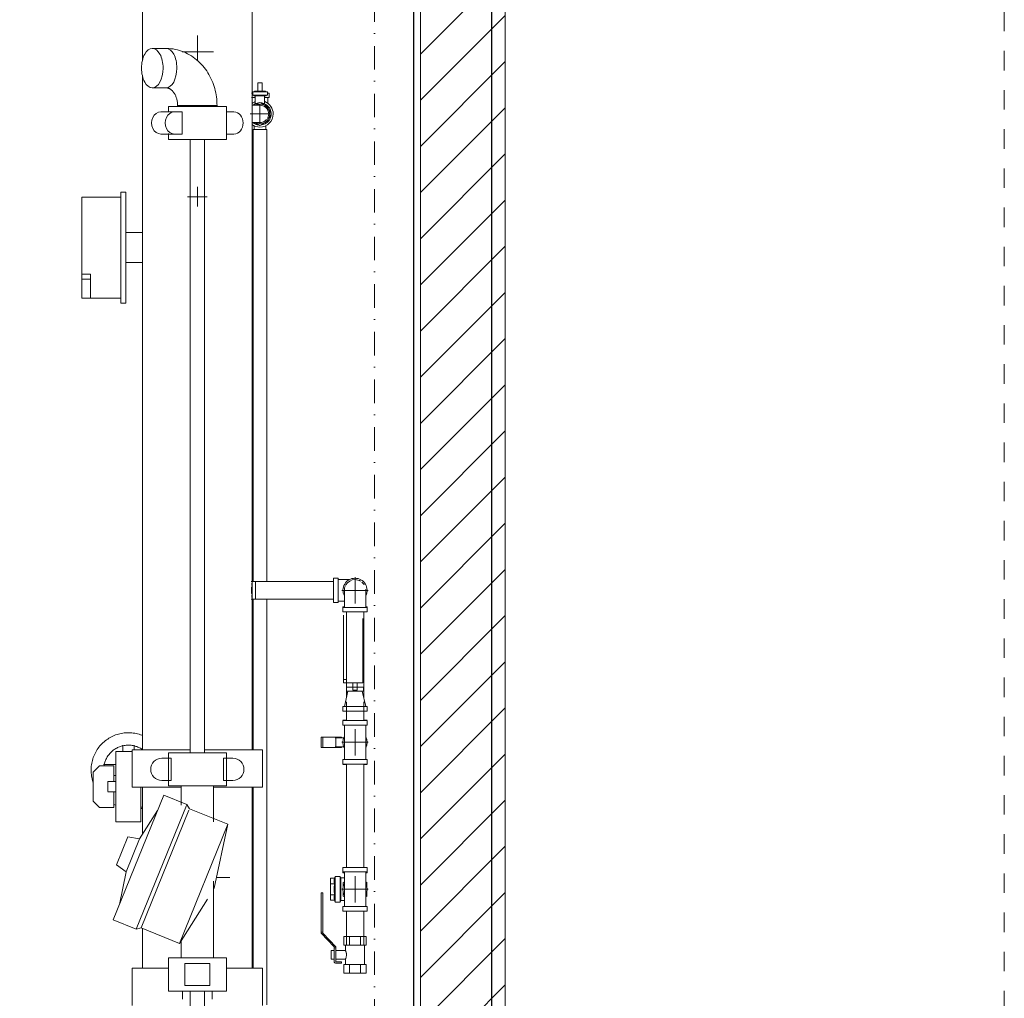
# Model space of a CAD drawing. Header units: centimetres. Extents: x -1589 to 108054, y -205274 to 31709.
# Tile 216 of 256: x 22564 to 22715, y 27469 to 27619. Entities that reach past the tile are written whole.
import ezdxf

# ---------------------------------------------------------------- set-up
doc = ezdxf.new("R2010")
doc.units = ezdxf.units.CM
doc.header["$LTSCALE"] = 0.01
doc.header["$MEASUREMENT"] = 0
doc.linetypes.add('Kropki i Kreski', pattern=[72, 36, -18, 0, -18])
doc.linetypes.add('Przerywana', pattern=[12, 6, -6])
doc.layers.add('2_ściany wewnętrzne.ISTN', color=7, linetype='Continuous')
doc.layers.add('4_osie.ISTN', color=7, linetype='Continuous')
for name, color, linetype, lineweight in [('A-WALL', 7, 'Continuous', 25), ('P-PIPE', 7, 'Continuous', 9), ('P-PIPE-CNTR', 7, 'Continuous', 18)]:
    doc.layers.add(name, color=color, linetype=linetype, lineweight=lineweight)

msp = doc.modelspace()

# ---------------------------------------------------------------- hatches: boundary and pattern name
at = {"layer": '2_ściany wewnętrzne.ISTN', "linetype": 'Continuous', "lineweight": 5}
h = msp.add_hatch(dxfattribs=at)
h.set_pattern_fill('Bloczki_ceramiczne', color=8, style=0, pattern_type=2)
h.set_pattern_definition([(45, (22847.5475, 27736.8346), (-3.535534, 3.535534), [])])
h.paths.add_polyline_path([(22625.68933, 27701.83463), (22625.68933, 27381.83463), (22638.68933, 27381.83463), (22638.68933, 27701.83463)])

# ---------------------------------------------------------------- linework, layer by layer
at = {"linetype": 'Przerywana', "lineweight": 5, "ltscale": 50}
msp.add_lwpolyline([(21974.03533, 27794.47283), (22715.16588, 27794.47283), (22715.16588, 27256.83463)], dxfattribs=at)
at = {"layer": '2_ściany wewnętrzne.ISTN', "color": 8, "linetype": 'Continuous', "lineweight": 5}
for p, q in [((22625.68933, 27701.83463), (22625.68933, 27381.83463)), ((22638.68933, 27701.83463), (22638.68933, 27381.83463))]:
    msp.add_line(p, q, dxfattribs=at)
at = {"layer": '4_osie.ISTN', "color": 7, "linetype": 'Kropki i Kreski', "lineweight": 5, "ltscale": 10}
msp.add_line((22618.63552, 27936.41131), (22618.63552, 27436.83463), dxfattribs=at)
at = {"layer": 'A-WALL'}
for p, q in [((22624.63552, 27701.83463), (22624.63552, 27381.83463)), ((22636.63552, 27381.83463), (22636.63552, 27701.83463))]:
    msp.add_line(p, q, dxfattribs=at)
at = {"layer": 'P-PIPE', "color": 5, "true_color": 0x0000ff}
for p, q in [((22583.08349, 27632.25123), (22583.08349, 27612.9868)), ((22599.91349, 27507.40673), (22599.91349, 27632.25123)), ((22583.08349, 27610.68247), (22583.08349, 27507.40673)), ((22613.05543, 27533.68463), (22612.36543, 27533.68463)), ((22612.36543, 27533.68463), (22612.36543, 27531.83463)), ((22613.05543, 27531.83463), (22613.05543, 27533.68463)), ((22599.91349, 27533.16963), (22599.73773, 27533.16963)), ((22599.91349, 27533.16963), (22599.73773, 27533.16963)), ((22600.41349, 27533.16963), (22599.91349, 27533.16963)), ((22612.36543, 27533.18403), (22600.41349, 27533.18403)), ((22600.41349, 27533.18403), (22600.41349, 27530.48523)), ((22612.36543, 27531.83463), (22612.36543, 27529.98463)), ((22613.05543, 27529.98463), (22613.05543, 27531.83463)), ((22599.73773, 27530.49963), (22599.91349, 27530.49963)), ((22599.73773, 27530.49963), (22599.91349, 27530.49963)), ((22599.91349, 27530.49963), (22600.41349, 27530.49963)), ((22600.41349, 27530.48523), (22612.36543, 27530.48523)), ((22614.02543, 27531.00102), (22614.02543, 27529.32463)), ((22617.30543, 27529.32463), (22617.30543, 27531.00102)), ((22612.36543, 27529.98463), (22613.05543, 27529.98463)), ((22613.81543, 27529.32463), (22613.81543, 27529.22463)), ((22614.0452, 27529.32463), (22613.81543, 27529.32463)), ((22613.81543, 27529.22463), (22613.81543, 27528.53463)), ((22615.66543, 27529.22463), (22613.81543, 27529.22463)), ((22617.51543, 27529.22463), (22615.66543, 27529.22463)), ((22617.51543, 27529.32463), (22617.28565, 27529.32463)), ((22617.51543, 27529.22463), (22617.51543, 27529.32463)), ((22617.51543, 27528.53463), (22617.51543, 27529.22463)), ((22613.81543, 27528.53463), (22615.66543, 27528.53463)), ((22614.33193, 27528.53463), (22614.33193, 27515.39605)), ((22615.66543, 27528.53463), (22617.51543, 27528.53463)), ((22616.99893, 27515.39605), (22616.99893, 27528.53463)), ((22614.37543, 27516.98651), (22614.37543, 27516.40651)), ((22615.66543, 27516.98651), (22614.37543, 27516.98651)), ((22616.95543, 27516.98651), (22615.66543, 27516.98651)), ((22616.95543, 27516.40651), (22616.95543, 27516.98651)), ((22614.55643, 27516.40651), (22614.02543, 27514.01651)), ((22614.37543, 27516.40651), (22615.66543, 27516.40651)), ((22615.66543, 27516.40651), (22616.95543, 27516.40651)), ((22617.30543, 27514.01651), (22616.77443, 27516.40651)), ((22613.81543, 27514.01651), (22613.81543, 27513.32651)), ((22615.66543, 27514.01651), (22613.81543, 27514.01651)), ((22614.33193, 27514.75526), (22614.33193, 27511.89089)), ((22617.51543, 27514.01651), (22615.66543, 27514.01651)), ((22616.99893, 27511.89089), (22616.99893, 27514.75526)), ((22617.51543, 27513.32651), (22617.51543, 27514.01651)), ((22613.81543, 27513.32651), (22615.66543, 27513.32651)), ((22615.66543, 27513.32651), (22617.51543, 27513.32651)), ((22614.32826, 27511.94659), (22613.81543, 27511.94659)), ((22613.81543, 27511.89089), (22613.81543, 27511.20089)), ((22615.66543, 27511.89089), (22613.81543, 27511.89089)), ((22613.81543, 27511.20089), (22615.66543, 27511.20089)), ((22614.02543, 27511.20089), (22614.02543, 27508.55089)), ((22617.51543, 27511.89089), (22615.66543, 27511.89089)), ((22615.66543, 27511.20089), (22617.51543, 27511.20089)), ((22617.51543, 27511.94659), (22617.00277, 27511.94659)), ((22617.30543, 27508.55089), (22617.30543, 27511.20089)), ((22617.51543, 27511.20089), (22617.51543, 27511.89089)), ((22610.46543, 27509.35089), (22610.71543, 27509.35089)), ((22610.46543, 27509.35089), (22610.46543, 27507.75089)), ((22610.71543, 27509.35089), (22612.71543, 27509.35089)), ((22610.71543, 27509.35089), (22610.71543, 27507.75089)), ((22613.95973, 27509.22589), (22612.61159, 27509.22589)), ((22612.71543, 27507.75089), (22612.71543, 27509.35089)), ((22612.71713, 27509.35089), (22612.76543, 27509.35089)), ((22612.71713, 27509.35089), (22612.73007, 27509.35089)), ((22612.71713, 27509.35089), (22612.73007, 27509.35089)), ((22612.76543, 27509.35089), (22613.60843, 27509.35089)), ((22613.60843, 27509.21142), (22613.60843, 27509.35089)), ((22613.95973, 27509.22589), (22613.60843, 27509.22589)), ((22613.95973, 27509.22589), (22613.60843, 27509.22589)), ((22610.71543, 27507.75089), (22610.46543, 27507.75089)), ((22612.71543, 27507.75089), (22610.71543, 27507.75089)), ((22612.61159, 27507.87589), (22613.95973, 27507.87589)), ((22612.76543, 27507.75089), (22612.71713, 27507.75089)), ((22612.73007, 27507.75089), (22612.71713, 27507.75089)), ((22612.73007, 27507.75089), (22612.71713, 27507.75089)), ((22613.60843, 27507.75089), (22612.76543, 27507.75089)), ((22613.60843, 27507.75089), (22613.60843, 27507.89035)), ((22613.60843, 27507.87589), (22613.95973, 27507.87589)), ((22613.60843, 27507.87589), (22613.95973, 27507.87589)), ((22614.02543, 27508.55089), (22614.02543, 27505.90089)), ((22617.30543, 27505.90089), (22617.30543, 27508.55089)), ((22581.49089, 27507.40673), (22581.49089, 27501.69173)), ((22590.39922, 27507.40673), (22581.49089, 27507.40673)), ((22601.50609, 27507.40673), (22592.59776, 27507.40673)), ((22601.50609, 27501.69173), (22601.50609, 27507.40673)), ((22613.81543, 27505.90089), (22613.81543, 27505.21089)), ((22615.66543, 27505.90089), (22613.81543, 27505.90089)), ((22613.81543, 27505.21089), (22615.66543, 27505.21089)), ((22613.81543, 27505.15518), (22614.32808, 27505.15518)), ((22614.33193, 27505.21089), (22614.33193, 27489.37773)), ((22617.51543, 27505.90089), (22615.66543, 27505.90089)), ((22615.66543, 27505.21089), (22617.51543, 27505.21089)), ((22616.99893, 27489.37773), (22616.99893, 27505.21089)), ((22617.00259, 27505.15518), (22617.51543, 27505.15518)), ((22617.51543, 27505.21089), (22617.51543, 27505.90089)), ((22581.49089, 27501.69173), (22589.00342, 27501.69173)), ((22583.08474, 27501.69173), (22583.08474, 27494.52691)), ((22594.00045, 27501.69173), (22601.50609, 27501.69173)), ((22599.91224, 27473.95493), (22599.91224, 27501.69173)), ((22613.81543, 27489.37773), (22613.81543, 27488.68773)), ((22615.66543, 27489.37773), (22613.81543, 27489.37773)), ((22613.81543, 27488.68773), (22615.66543, 27488.68773)), ((22613.81543, 27488.64773), (22614.01601, 27488.64773)), ((22613.81543, 27488.64773), (22613.81543, 27488.54773)), ((22613.81543, 27488.54773), (22614.01601, 27488.54773)), ((22614.02543, 27488.68773), (22614.02543, 27486.03773)), ((22617.51543, 27489.37773), (22615.66543, 27489.37773)), ((22615.66543, 27488.68773), (22617.51543, 27488.68773)), ((22617.30543, 27486.03773), (22617.30543, 27488.68773)), ((22617.31133, 27488.54773), (22617.51543, 27488.54773)), ((22617.31385, 27488.64773), (22617.51543, 27488.64773)), ((22617.51543, 27488.68773), (22617.51543, 27489.37773)), ((22617.51543, 27488.54773), (22617.51543, 27488.64773)), ((22611.91543, 27486.87935), (22611.91543, 27487.72278)), ((22612.5249, 27487.72278), (22611.91543, 27487.72278)), ((22611.91543, 27485.19248), (22611.91543, 27486.87935)), ((22612.5252, 27486.87935), (22611.91543, 27486.87935)), ((22612.61028, 27487.98555), (22612.5249, 27487.72278)), ((22612.61028, 27487.98555), (22612.5249, 27487.72278)), ((22612.61028, 27487.98555), (22612.52608, 27487.72641)), ((22613.38859, 27487.98555), (22612.61028, 27487.98555)), ((22612.61028, 27487.98555), (22612.61028, 27487.42869)), ((22612.61028, 27487.41505), (22612.61028, 27486.03773)), ((22613.50808, 27487.7786), (22613.38859, 27487.98555)), ((22613.38859, 27487.98555), (22613.38859, 27487.42869)), ((22613.38859, 27487.41505), (22613.38859, 27486.03773)), ((22614.02543, 27487.7786), (22613.50808, 27487.7786)), ((22613.50808, 27486.03773), (22613.50808, 27487.7786)), ((22614.02543, 27487.7786), (22613.50808, 27487.7786)), ((22614.02543, 27487.7786), (22613.50808, 27487.7786)), ((22614.02543, 27487.17443), (22613.86102, 27487.07951)), ((22613.86102, 27487.07951), (22613.86102, 27486.38401)), ((22617.46984, 27487.07951), (22617.30543, 27487.17443)), ((22617.46984, 27486.38401), (22617.46984, 27487.07951)), ((22611.91543, 27484.34905), (22611.91543, 27485.19248)), ((22612.52578, 27485.19248), (22611.91543, 27485.19248)), ((22612.61028, 27486.03773), (22612.61028, 27484.0899)), ((22613.38859, 27486.03773), (22613.38859, 27484.0899)), ((22613.50808, 27484.29686), (22613.50808, 27486.03773)), ((22613.86102, 27485.69145), (22613.86102, 27484.99595)), ((22614.02543, 27486.03773), (22614.02543, 27483.38773)), ((22617.30543, 27483.38773), (22617.30543, 27486.03773)), ((22617.46984, 27484.99595), (22617.46984, 27485.69145)), ((22612.52608, 27484.34905), (22611.91543, 27484.34905)), ((22612.52608, 27484.34905), (22612.61028, 27484.0899)), ((22612.52608, 27484.34905), (22612.61028, 27484.0899)), ((22612.52608, 27484.34905), (22612.61028, 27484.0899)), ((22612.61028, 27484.0899), (22613.38859, 27484.0899)), ((22613.38859, 27484.0899), (22613.50808, 27484.29686)), ((22613.50808, 27484.29686), (22614.02543, 27484.29686)), ((22613.50808, 27484.29686), (22614.02543, 27484.29686)), ((22613.50808, 27484.29686), (22614.02543, 27484.29686)), ((22613.86102, 27484.99595), (22614.02543, 27484.90103)), ((22617.30543, 27484.90103), (22617.46984, 27484.99595)), ((22613.81543, 27483.38773), (22613.81543, 27482.69773)), ((22615.66543, 27483.38773), (22613.81543, 27483.38773)), ((22613.81543, 27482.69773), (22615.66543, 27482.69773)), ((22614.33193, 27482.69773), (22614.33193, 27477.50015)), ((22617.51543, 27483.38773), (22615.66543, 27483.38773)), ((22615.66543, 27482.69773), (22617.51543, 27482.69773)), ((22616.99893, 27477.50015), (22616.99893, 27482.69773)), ((22617.51543, 27482.69773), (22617.51543, 27483.38773)), ((22583.08474, 27480.04584), (22583.08474, 27473.95493)), ((22581.49131, 27473.95493), (22581.49131, 27468.23993)), ((22587.02887, 27473.95493), (22581.49131, 27473.95493)), ((22601.50651, 27473.95493), (22595.96813, 27473.95493)), ((22601.50651, 27468.23993), (22601.50651, 27473.95493)), ((22589.21291, 27470.45049), (22589.21291, 27469.19243)), ((22593.78491, 27469.19243), (22593.78491, 27470.45049))]:
    msp.add_line(p, q, dxfattribs=at)
at = {"layer": 'P-PIPE', "color": 1, "true_color": 0xff0000}
for p, q in [((22586.70015, 27614.85088), (22584.59822, 27614.85088)), ((22584.59822, 27608.81838), (22586.70015, 27608.81838)), ((22587.05349, 27605.96723), (22587.05349, 27605.06287)), ((22587.78296, 27605.96723), (22587.05349, 27605.96723)), ((22595.94349, 27605.96723), (22587.78296, 27605.96723)), ((22588.48224, 27606.09423), (22588.48224, 27605.96723)), ((22588.97724, 27606.09423), (22588.48721, 27606.09423)), ((22588.48721, 27606.09423), (22588.97724, 27606.09423)), ((22593.1541, 27606.09423), (22588.97724, 27606.09423)), ((22588.97724, 27606.09423), (22593.1541, 27606.09423)), ((22594.51474, 27606.09423), (22593.1541, 27606.09423)), ((22593.1541, 27606.09423), (22594.51474, 27606.09423)), ((22594.51474, 27605.96723), (22594.51474, 27606.09423)), ((22595.94349, 27600.88723), (22595.94349, 27605.96723)), ((22587.98289, 27605.12057), (22585.89158, 27605.12057)), ((22589.18713, 27605.12057), (22587.98289, 27605.12057)), ((22589.18713, 27601.7339), (22589.18713, 27605.12057)), ((22597.10539, 27605.12057), (22595.93616, 27605.12057)), ((22585.89158, 27601.7339), (22587.98289, 27601.7339)), ((22587.05349, 27601.7916), (22587.05349, 27600.88723)), ((22587.98289, 27601.7339), (22589.18713, 27601.7339)), ((22595.93616, 27601.7339), (22597.10539, 27601.7339)), ((22587.05349, 27600.88723), (22587.78296, 27600.88723)), ((22587.78296, 27600.88723), (22595.94349, 27600.88723)), ((22590.40953, 27600.88723), (22590.40953, 27506.95554)), ((22592.58744, 27506.95554), (22592.58744, 27600.88723)), ((22587.05349, 27506.95554), (22587.05349, 27501.87554)), ((22595.94349, 27506.95554), (22587.05349, 27506.95554)), ((22595.94349, 27501.87554), (22595.94349, 27506.95554)), ((22587.4824, 27506.10888), (22586.04172, 27506.10888)), ((22587.4824, 27502.72221), (22587.4824, 27506.10888)), ((22596.95525, 27506.10888), (22595.51458, 27506.10888)), ((22595.51458, 27506.10888), (22595.51458, 27502.72221)), ((22586.04172, 27502.72221), (22587.4824, 27502.72221)), ((22587.05349, 27501.87554), (22595.94349, 27501.87554)), ((22588.99849, 27501.87554), (22588.99849, 27498.92707)), ((22593.99849, 27496.39192), (22593.99849, 27501.87554)), ((22595.51458, 27502.72221), (22596.95525, 27502.72221)), ((22578.60986, 27481.33879), (22586.34176, 27500.4759)), ((22589.87904, 27499.04674), (22586.34176, 27500.4759)), ((22582.14714, 27479.90963), (22589.81857, 27498.89708)), ((22590.28421, 27498.36802), (22589.87904, 27499.04674)), ((22585.39311, 27498.12792), (22582.61458, 27493.79348)), ((22582.91008, 27480.11641), (22590.19533, 27498.14803)), ((22596.1624, 27495.99308), (22590.28421, 27498.36802)), ((22596.1624, 27495.99308), (22588.78827, 27477.74146)), ((22594.08619, 27486.21644), (22596.1624, 27495.99308)), ((22579.08944, 27489.78087), (22580.82237, 27494.07002)), ((22580.57075, 27488.73483), (22582.61458, 27493.79348)), ((22582.61458, 27493.79348), (22580.82237, 27494.07002)), ((22579.08944, 27489.78087), (22580.57075, 27488.73483)), ((22580.57075, 27488.73483), (22579.55851, 27483.68677)), ((22593.99849, 27475.53574), (22593.99849, 27487.27931)), ((22594.08619, 27486.21644), (22593.97009, 27486.03072)), ((22593.04205, 27484.54616), (22588.78827, 27477.74146)), ((22578.60986, 27481.33879), (22582.14714, 27479.90963)), ((22582.14714, 27479.90963), (22582.91008, 27480.11641)), ((22582.91008, 27480.11641), (22588.78827, 27477.74146)), ((22588.99849, 27478.2223), (22588.99849, 27475.53574)), ((22587.05349, 27475.53574), (22587.05349, 27470.45574)), ((22591.49849, 27475.53574), (22587.05349, 27475.53574)), ((22593.40349, 27474.68908), (22589.59349, 27474.68908)), ((22589.59349, 27474.68908), (22589.59349, 27471.30241)), ((22595.94349, 27475.53574), (22591.49849, 27475.53574)), ((22593.40349, 27471.30241), (22593.40349, 27474.68908)), ((22595.94349, 27470.45574), (22595.94349, 27475.53574)), ((22587.05349, 27470.45574), (22591.49849, 27470.45574)), ((22589.59349, 27471.30241), (22593.40349, 27471.30241)), ((22590.40953, 27470.45574), (22590.40953, 27457.4226)), ((22591.49849, 27470.45574), (22595.94349, 27470.45574)), ((22592.58744, 27457.4226), (22592.58744, 27470.45574))]:
    msp.add_line(p, q, dxfattribs=at)
at = {"layer": 'P-PIPE', "color": 142, "true_color": 0x0080c0}
for p, q in [((22600.78123, 27609.56922), (22600.78123, 27608.30024)), ((22600.78123, 27609.56922), (22601.09873, 27609.56922)), ((22601.09873, 27609.56922), (22601.41623, 27609.56922)), ((22601.41623, 27608.30024), (22601.41623, 27609.56922)), ((22599.81603, 27607.98172), (22599.94658, 27607.98172)), ((22599.81603, 27607.34672), (22600.35129, 27607.34672)), ((22600.01759, 27607.66511), (22600.01759, 27608.18492)), ((22600.01759, 27608.18492), (22602.23106, 27608.18492)), ((22602.23106, 27607.66511), (22600.01759, 27607.66511)), ((22600.14624, 27607.58573), (22600.14624, 27607.66511)), ((22602.05124, 27607.58573), (22600.14624, 27607.58573)), ((22600.2737, 27608.30024), (22600.68622, 27608.30024)), ((22600.2737, 27608.30024), (22600.2737, 27608.18492)), ((22600.38436, 27607.58573), (22600.38436, 27606.35132)), ((22600.68622, 27608.30024), (22601.51125, 27608.30024)), ((22600.68622, 27608.18492), (22600.68622, 27608.30024)), ((22601.51125, 27608.30024), (22601.92377, 27608.30024)), ((22601.51125, 27608.18492), (22601.51125, 27608.30024)), ((22601.81311, 27606.35132), (22601.81311, 27607.58573)), ((22601.84618, 27607.34672), (22602.48373, 27607.34672)), ((22601.92377, 27608.18492), (22601.92377, 27608.30024)), ((22602.05124, 27607.66511), (22602.05124, 27607.58573)), ((22602.23106, 27608.18492), (22602.23106, 27607.66511)), ((22602.32128, 27607.98172), (22602.48373, 27607.98172)), ((22602.32498, 27606.38928), (22602.32498, 27607.34672)), ((22602.48373, 27607.34672), (22602.48373, 27607.98172)), ((22601.09874, 27606.55991), (22600.35694, 27606.13164)), ((22601.09874, 27606.55991), (22601.94964, 27606.28052)), ((22602.61705, 27605.68332), (22601.09874, 27606.55991)), ((22602.61705, 27605.68332), (22601.94964, 27606.28052)), ((22602.61705, 27603.93012), (22602.61705, 27605.68332)), ((22600.0814, 27603.48185), (22600.24784, 27603.33292)), ((22600.18998, 27603.01616), (22600.18998, 27602.42547)), ((22601.09874, 27603.05353), (22600.24784, 27603.33292)), ((22600.36688, 27603.47607), (22601.09874, 27603.05353)), ((22601.09874, 27603.05353), (22602.61705, 27603.93012)), ((22602.00748, 27602.42547), (22602.00748, 27603.01616)), ((22602.56393, 27603.89946), (22602.48624, 27603.82136)), ((22602.64584, 27604.09778), (22602.61705, 27603.99145)), ((22580.54849, 27592.83463), (22579.78849, 27592.83463)), ((22579.78849, 27592.83463), (22579.78849, 27592.81759)), ((22579.78849, 27592.83463), (22579.78849, 27592.33463)), ((22579.78849, 27576.33463), (22579.78849, 27592.33463)), ((22580.54849, 27592.33463), (22580.54849, 27592.83463)), ((22580.54849, 27592.81759), (22580.54849, 27592.83463)), ((22580.54849, 27592.33463), (22580.54849, 27576.33463)), ((22579.78849, 27592.08463), (22573.78849, 27592.08463)), ((22573.78849, 27592.08463), (22573.78849, 27591.58463)), ((22573.78849, 27580.24463), (22573.78849, 27591.58463)), ((22583.08349, 27586.63463), (22580.54849, 27586.63463)), ((22580.54849, 27582.03463), (22583.08349, 27582.03463)), ((22573.78849, 27579.48463), (22573.78849, 27580.24463)), ((22573.78849, 27580.24463), (22575.10849, 27580.24463)), ((22575.10849, 27580.24463), (22575.10849, 27577.08463)), ((22573.78849, 27576.58463), (22573.78849, 27579.48463)), ((22573.78849, 27579.48463), (22575.10849, 27579.48463)), ((22575.10849, 27576.58463), (22575.10849, 27577.08463)), ((22575.10849, 27576.58463), (22573.78849, 27576.58463)), ((22575.10849, 27576.58463), (22579.78849, 27576.58463)), ((22579.78849, 27576.33463), (22579.78849, 27575.83463)), ((22579.78849, 27575.85167), (22579.78849, 27575.83463)), ((22579.78849, 27575.83463), (22580.54849, 27575.83463)), ((22580.54849, 27575.83463), (22580.54849, 27576.33463)), ((22580.54849, 27575.83463), (22580.54849, 27575.85167)), ((22580.06888, 27508.13986), (22580.06888, 27507.15273)), ((22581.79529, 27507.40673), (22581.79529, 27508.11105)), ((22579.02709, 27496.38313), (22579.02709, 27507.15273)), ((22579.02709, 27507.15273), (22581.49089, 27507.15273)), ((22576.48709, 27504.94293), (22575.53459, 27503.99043)), ((22578.70959, 27504.94293), (22576.48709, 27504.94293)), ((22579.02709, 27505.17113), (22577.11652, 27505.17113)), ((22578.70959, 27502.52544), (22578.70959, 27504.94293)), ((22575.53459, 27503.99043), (22575.53459, 27499.54543)), ((22578.70959, 27503.44473), (22579.02709, 27503.44473)), ((22579.02709, 27502.55216), (22577.75709, 27502.55216)), ((22577.75709, 27502.52544), (22577.75709, 27501.01043)), ((22582.83709, 27501.69173), (22582.83709, 27496.38313)), ((22577.75709, 27500.98371), (22579.02709, 27500.98371)), ((22578.70959, 27498.59293), (22578.70959, 27501.01043)), ((22575.53459, 27499.54543), (22576.48709, 27498.59293)), ((22576.48709, 27498.59293), (22578.70959, 27498.59293)), ((22582.83709, 27498.59921), (22583.08474, 27498.59921)), ((22582.83709, 27498.42402), (22583.08474, 27498.42402)), ((22579.02709, 27496.38313), (22582.83709, 27496.38313))]:
    msp.add_line(p, q, dxfattribs=at)
at = {"layer": 'P-PIPE', "color": 15, "true_color": 0x8c4646}
for p, q in [((22600.03193, 27602.42547), (22600.03193, 27533.16963)), ((22601.09873, 27602.42547), (22600.03193, 27602.42547)), ((22602.16553, 27602.42547), (22601.09873, 27602.42547)), ((22602.16553, 27533.17729), (22602.16553, 27602.42547)), ((22600.03193, 27530.51041), (22600.03193, 27507.40673)), ((22602.16553, 27468.33327), (22602.16553, 27530.48523)), ((22600.03193, 27501.69173), (22600.03193, 27473.95493))]:
    msp.add_line(p, q, dxfattribs=at)
at = {"layer": 'P-PIPE'}
for p, q in [((22613.89185, 27528.0132), (22613.89185, 27518.15443)), ((22613.89185, 27527.77677), (22613.89185, 27523.0856)), ((22613.89185, 27527.51038), (22613.89185, 27517.65161)), ((22613.89185, 27527.51038), (22613.89185, 27517.65161)), ((22613.89185, 27527.27395), (22613.89185, 27522.58278)), ((22613.89185, 27527.27395), (22613.89185, 27522.58278)), ((22616.83825, 27517.65161), (22616.83825, 27527.51038)), ((22614.33193, 27518.15443), (22613.89185, 27518.15443)), ((22616.83825, 27517.65161), (22613.89185, 27517.65161)), ((22614.33193, 27517.65161), (22613.89185, 27517.65161)), ((22615.34793, 27516.53401), (22615.34793, 27517.65161)), ((22615.99322, 27517.65161), (22615.99322, 27516.53401)), ((22615.99322, 27516.53401), (22615.34793, 27516.53401)), ((22610.46543, 27485.50015), (22610.46543, 27479.45715)), ((22610.71543, 27485.50015), (22610.46543, 27485.50015)), ((22610.71543, 27479.45715), (22610.71543, 27485.50015)), ((22610.71543, 27479.45715), (22610.46543, 27479.45715)), ((22610.46543, 27479.45715), (22610.46543, 27479.30715)), ((22610.46543, 27479.45715), (22610.71543, 27479.45715)), ((22610.46543, 27479.30715), (22612.46543, 27477.20015)), ((22610.71543, 27479.30715), (22610.71543, 27479.45715)), ((22612.71543, 27477.20015), (22610.71543, 27479.30715)), ((22613.96543, 27478.80015), (22614.81543, 27478.80015)), ((22613.96543, 27477.50015), (22613.96543, 27478.80015)), ((22614.81543, 27477.50015), (22613.96543, 27477.50015)), ((22614.19043, 27477.50015), (22614.19043, 27476.67515)), ((22614.81543, 27478.80015), (22616.51543, 27478.80015)), ((22614.81543, 27477.50015), (22614.81543, 27478.80015)), ((22615.66543, 27477.50015), (22614.81543, 27477.50015)), ((22616.51543, 27477.50015), (22615.67208, 27477.50015)), ((22616.51543, 27478.80015), (22617.36543, 27478.80015)), ((22616.51543, 27478.80015), (22616.51543, 27477.50015)), ((22617.36543, 27477.50015), (22616.51543, 27477.50015)), ((22617.14043, 27474.50015), (22617.14043, 27477.50015)), ((22617.36543, 27477.50015), (22617.36543, 27478.80015)), ((22612.46543, 27476.67515), (22612.01543, 27476.67515)), ((22612.01543, 27476.67515), (22612.01543, 27475.32515)), ((22612.46543, 27477.20015), (22612.46543, 27477.05015)), ((22612.46543, 27477.05015), (22612.71543, 27477.05015)), ((22612.71543, 27477.05015), (22612.46543, 27477.05015)), ((22612.46543, 27477.05015), (22612.46543, 27475.00015)), ((22612.71543, 27477.05015), (22612.71543, 27477.20015)), ((22612.71543, 27475.00015), (22612.71543, 27477.05015)), ((22614.19043, 27476.67515), (22612.71543, 27476.67515)), ((22612.01543, 27475.32515), (22612.46543, 27475.32515)), ((22612.71543, 27475.32515), (22614.19043, 27475.32515)), ((22613.60843, 27474.95015), (22612.76543, 27474.95015)), ((22612.76543, 27474.70015), (22613.60843, 27474.70015)), ((22613.60843, 27474.70015), (22613.60843, 27474.95015)), ((22613.96543, 27474.50015), (22614.81543, 27474.50015)), ((22613.96543, 27473.20015), (22613.96543, 27474.50015)), ((22614.19043, 27475.32515), (22614.19043, 27474.50015)), ((22614.81543, 27474.50015), (22615.66543, 27474.50015)), ((22614.81543, 27473.20015), (22614.81543, 27474.50015)), ((22615.67208, 27474.50015), (22616.51543, 27474.50015)), ((22616.51543, 27474.50015), (22617.36543, 27474.50015)), ((22616.51543, 27474.50015), (22616.51543, 27473.20015)), ((22617.36543, 27473.20015), (22617.36543, 27474.50015)), ((22614.81543, 27473.20015), (22613.96543, 27473.20015)), ((22616.51543, 27473.20015), (22614.81543, 27473.20015)), ((22617.36543, 27473.20015), (22616.51543, 27473.20015))]:
    msp.add_line(p, q, dxfattribs=at)
at = {"layer": 'P-PIPE', "color": 1, "true_color": 0xff0000, "flags": 128}
for points in [[(22594.51474, 27606.09423), (22594.50921, 27606.42463), (22594.49264, 27606.75465), (22594.46503, 27607.08391), (22594.42638, 27607.41201), (22594.3767, 27607.73857), (22594.31602, 27608.06321), (22594.24434, 27608.38554), (22594.16169, 27608.70516), (22594.0681, 27609.02168), (22593.96359, 27609.3347), (22593.8482, 27609.64381), (22593.72197, 27609.94859), (22593.58494, 27610.24865), (22593.43718, 27610.54354), (22593.27874, 27610.83284), (22593.10969, 27611.11611), (22592.93012, 27611.3929), (22592.74012, 27611.66274), (22592.53981, 27611.92518), (22592.32931, 27612.17973), (22592.10878, 27612.42589), (22591.87838, 27612.66318), (22591.63831, 27612.89107), (22591.38881, 27613.10906), (22591.13013, 27613.31661), (22590.86257, 27613.5132), (22590.58646, 27613.69829), (22590.30219, 27613.87137), (22590.01018, 27614.03192), (22589.71089, 27614.17941), (22589.40486, 27614.31338), (22589.09264, 27614.43335), (22588.77484, 27614.53889), (22588.45214, 27614.6296), (22588.12524, 27614.70513), (22587.79488, 27614.76518), (22587.46183, 27614.8095), (22587.1269, 27614.83791), (22586.79091, 27614.8503), (22586.70015, 27614.85088)], [(22586.70015, 27608.81838), (22586.74778, 27608.81724), (22586.79564, 27608.8138), (22586.84393, 27608.808), (22586.89284, 27608.79975), (22586.94257, 27608.78892), (22586.99326, 27608.77535), (22587.04501, 27608.75888), (22587.09792, 27608.73929), (22587.15203, 27608.71638), (22587.20733, 27608.68995), (22587.26379, 27608.65978), (22587.32132, 27608.62566), (22587.37983, 27608.58741), (22587.43915, 27608.54486), (22587.49911, 27608.49785), (22587.5595, 27608.44626), (22587.6201, 27608.38998), (22587.68065, 27608.32896), (22587.74089, 27608.26314), (22587.80054, 27608.19253), (22587.85933, 27608.11714), (22587.91697, 27608.03703), (22587.97318, 27607.95229), (22588.02766, 27607.86302), (22588.08016, 27607.76937), (22588.1304, 27607.67151), (22588.17812, 27607.56962), (22588.22308, 27607.46393), (22588.26505, 27607.35467), (22588.30381, 27607.24209), (22588.33917, 27607.12647), (22588.37096, 27607.00809), (22588.39899, 27606.88726), (22588.42314, 27606.76429), (22588.44329, 27606.6395), (22588.45932, 27606.51324), (22588.47117, 27606.38583), (22588.47877, 27606.25763), (22588.48208, 27606.12899), (22588.48224, 27606.09423)]]:
    msp.add_lwpolyline(points, dxfattribs=at)
at = {"layer": 'P-PIPE', "color": 142, "true_color": 0x0080c0, "flags": 128}
for points in [[(22601.09874, 27606.13872), (22601.097, 27606.13872), (22601.09179, 27606.13872), (22601.08313, 27606.13872), (22601.07102, 27606.13872), (22601.05548, 27606.13872), (22601.03654, 27606.13872), (22601.01423, 27606.13872), (22600.98858, 27606.13872), (22600.95963, 27606.13872), (22600.92744, 27606.13872), (22600.89205, 27606.13872), (22600.85351, 27606.13872), (22600.8119, 27606.13872), (22600.76728, 27606.13872), (22600.71971, 27606.13872), (22600.66928, 27606.13872), (22600.61607, 27606.13872), (22600.56015, 27606.13872), (22600.50163, 27606.13872), (22600.44059, 27606.13872), (22600.37713, 27606.13872), (22600.31135, 27606.13872), (22600.24336, 27606.13872), (22600.17327, 27606.13872), (22600.10119, 27606.13872), (22600.02723, 27606.13872), (22599.95152, 27606.13872)], [(22599.9308, 27603.47472), (22600.00697, 27603.47472), (22600.08141, 27603.47472), (22600.15401, 27603.47472), (22600.22465, 27603.47472), (22600.29322, 27603.47472), (22600.3596, 27603.47472), (22600.42369, 27603.47472), (22600.4854, 27603.47472), (22600.54461, 27603.47472), (22600.60124, 27603.47472), (22600.65519, 27603.47472), (22600.70638, 27603.47472), (22600.75473, 27603.47472), (22600.80015, 27603.47472), (22600.84258, 27603.47472), (22600.88195, 27603.47472), (22600.9182, 27603.47472)], [(22600.91828, 27603.47472), (22600.95126, 27603.47472), (22600.98109, 27603.47472), (22601.00763, 27603.47472), (22601.03085, 27603.47472), (22601.0507, 27603.47472), (22601.06716, 27603.47472), (22601.0802, 27603.47472), (22601.0898, 27603.47472), (22601.09594, 27603.47472), (22601.09861, 27603.47472), (22601.09874, 27603.47472)], [(22583.09413, 27509.59697), (22583.00296, 27509.63454), (22582.7883, 27509.71309), (22582.57067, 27509.78299), (22582.35041, 27509.84414), (22582.12789, 27509.89643), (22581.90345, 27509.93978), (22581.67746, 27509.97412), (22581.45028, 27509.99939), (22581.22226, 27510.01556), (22580.99379, 27510.0226), (22580.76521, 27510.02049), (22580.5369, 27510.00925), (22580.30923, 27509.98889), (22580.08255, 27509.95944), (22579.85723, 27509.92094), (22579.63363, 27509.87347), (22579.4121, 27509.81709), (22579.19301, 27509.7519), (22578.9767, 27509.67801), (22578.76352, 27509.59552), (22578.55381, 27509.50457), (22578.3479, 27509.4053), (22578.14613, 27509.29789), (22577.94881, 27509.18249), (22577.75627, 27509.05929), (22577.5688, 27508.92849), (22577.38672, 27508.7903), (22577.21031, 27508.64494), (22577.03985, 27508.49263), (22576.87562, 27508.33364), (22576.71788, 27508.1682), (22576.56688, 27507.99659), (22576.42287, 27507.81908), (22576.28607, 27507.63595), (22576.1567, 27507.4475), (22576.03497, 27507.25402), (22575.92107, 27507.05583), (22575.8152, 27506.85325), (22575.7175, 27506.64659), (22575.62815, 27506.43619), (22575.54729, 27506.22239), (22575.47504, 27506.00552), (22575.41152, 27505.78594), (22575.35683, 27505.564), (22575.31106, 27505.34004), (22575.27428, 27505.11443), (22575.24655, 27504.88754), (22575.22792, 27504.65971), (22575.21842, 27504.43132), (22575.21709, 27504.30793)], [(22577.17585, 27504.94293), (22577.19803, 27505.06486), (22577.23129, 27505.21358), (22577.27047, 27505.36085), (22577.3155, 27505.50643), (22577.36632, 27505.6501), (22577.42285, 27505.79162), (22577.48498, 27505.93076), (22577.55264, 27506.06731), (22577.6257, 27506.20105), (22577.70405, 27506.33175), (22577.78756, 27506.45922), (22577.8761, 27506.58325), (22577.96954, 27506.70363), (22578.06771, 27506.82019), (22578.17046, 27506.93272), (22578.27764, 27507.04106), (22578.38905, 27507.14502), (22578.50454, 27507.24445), (22578.62391, 27507.33917), (22578.74698, 27507.42905), (22578.87354, 27507.51394), (22579.00339, 27507.59369), (22579.13633, 27507.66819), (22579.27214, 27507.73731), (22579.4106, 27507.80095), (22579.5515, 27507.859), (22579.69461, 27507.91137), (22579.8397, 27507.95797), (22579.98654, 27507.99874), (22580.13489, 27508.0336), (22580.28451, 27508.0625), (22580.43517, 27508.08539), (22580.58663, 27508.10224), (22580.73864, 27508.11302), (22580.89095, 27508.11771), (22581.04334, 27508.11631), (22581.19554, 27508.10881), (22581.34733, 27508.09524), (22581.49845, 27508.0756), (22581.64866, 27508.04994), (22581.79773, 27508.01829), (22581.94541, 27507.98071), (22582.09147, 27507.93725), (22582.23568, 27507.88798), (22582.3778, 27507.83299), (22582.51761, 27507.77236), (22582.65488, 27507.70618), (22582.78939, 27507.63457), (22582.92094, 27507.55764), (22583.0493, 27507.4755)], [(22575.21709, 27504.30793), (22575.22166, 27504.07939), (22575.23537, 27503.85122), (22575.25819, 27503.62378), (22575.29008, 27503.39743), (22575.33101, 27503.17254), (22575.38089, 27502.94946), (22575.43966, 27502.72856), (22575.50721, 27502.51018), (22575.53459, 27502.43278)], [(22578.70959, 27499.0438), (22578.86121, 27498.98133), (22579.02709, 27498.92063)]]:
    msp.add_lwpolyline(points, dxfattribs=at)
at = {"layer": 'P-PIPE', "color": 5, "true_color": 0x0000ff, "flags": 128}
for points in [[(22613.05543, 27533.47463), (22613.1598, 27533.47463), (22613.26401, 27533.47463), (22613.36788, 27533.47463), (22613.47125, 27533.47463), (22613.57395, 27533.47463), (22613.67583, 27533.47463), (22613.77672, 27533.47463), (22613.87645, 27533.47463), (22613.97486, 27533.47463), (22614.07181, 27533.47463), (22614.16713, 27533.47463), (22614.26067, 27533.47463), (22614.35229, 27533.47463), (22614.44182, 27533.47463), (22614.52914, 27533.47463), (22614.61411, 27533.47463), (22614.69658, 27533.47463), (22614.77642, 27533.47463)], [(22614.02543, 27531.83463), (22614.02543, 27531.83254), (22614.02543, 27531.82628), (22614.02543, 27531.81586), (22614.02543, 27531.8013), (22614.02543, 27531.78261), (22614.02543, 27531.75982), (22614.02543, 27531.73299), (22614.02543, 27531.70214), (22614.02543, 27531.66732), (22614.02543, 27531.6286), (22614.02543, 27531.58603), (22614.02543, 27531.53969), (22614.02543, 27531.48964), (22614.02543, 27531.43597), (22614.02543, 27531.37876), (22614.02543, 27531.3181), (22614.02543, 27531.2541), (22614.02543, 27531.18684), (22614.02543, 27531.11645), (22614.02543, 27531.04304), (22614.02543, 27530.96671), (22614.02543, 27530.8876), (22614.02543, 27530.80582), (22614.02543, 27530.72152), (22614.02543, 27530.63482), (22614.02543, 27530.54587), (22614.02543, 27530.4548), (22614.02543, 27530.36176), (22614.02543, 27530.26691), (22614.02543, 27530.17039), (22614.02543, 27530.07235), (22614.02543, 27529.97296), (22614.02543, 27529.87237), (22614.02543, 27529.77074), (22614.02543, 27529.66825), (22614.02543, 27529.56504), (22614.02543, 27529.46128), (22614.02543, 27529.35715), (22614.02543, 27529.25281), (22614.02543, 27529.22463)], [(22617.30543, 27529.22463), (22617.30543, 27529.329), (22617.30543, 27529.43321), (22617.30543, 27529.53708), (22617.30543, 27529.64045), (22617.30543, 27529.74316), (22617.30543, 27529.84504), (22617.30543, 27529.94592), (22617.30543, 27530.04565), (22617.30543, 27530.14407), (22617.30543, 27530.24101), (22617.30543, 27530.33633), (22617.30543, 27530.42988), (22617.30543, 27530.52149), (22617.30543, 27530.61103), (22617.30543, 27530.69835), (22617.30543, 27530.78331), (22617.30543, 27530.86578), (22617.30543, 27530.94563), (22617.30543, 27531.02272), (22617.30543, 27531.09693), (22617.30543, 27531.16815), (22617.30543, 27531.23626), (22617.30543, 27531.30115), (22617.30543, 27531.36272), (22617.30543, 27531.42087), (22617.30543, 27531.47551), (22617.30543, 27531.52654), (22617.30543, 27531.57389), (22617.30543, 27531.61749), (22617.30543, 27531.65725), (22617.30543, 27531.69313), (22617.30543, 27531.72505), (22617.30543, 27531.75298), (22617.30543, 27531.77686), (22617.30543, 27531.79666), (22617.30543, 27531.81234), (22617.30543, 27531.82388), (22617.30543, 27531.83127), (22617.30543, 27531.83448), (22617.30543, 27531.83463)], [(22614.00118, 27530.19463), (22613.90315, 27530.19463), (22613.80375, 27530.19463), (22613.70317, 27530.19463), (22613.60154, 27530.19463), (22613.49904, 27530.19463), (22613.39583, 27530.19463), (22613.29208, 27530.19463), (22613.18795, 27530.19463), (22613.08361, 27530.19463), (22613.05543, 27530.19463)]]:
    msp.add_lwpolyline(points, dxfattribs=at)
at = {"layer": 'P-PIPE', "color": 142, "true_color": 0x0080c0}
for radius, start, end in [(2.0193, 110.9055994, 126.2981655), (1.7018, 93.9269655, 128.3777252), (1.7018, 93.9269655, 128.3777252), (1.52, 0, 119.2552058), (1.332, 0, 94.3828864), (1.7018, 60, 81.1018066), (1.7018, 38.8981934, 81.1018066), (2.0193, 0, 69.0944006), (1.7018, 38.8981934, 60), (1.52, 241.1514066, 0), (2.0193, 270, 0), (1.332, 328.2172214, 339.8129849), (1.332, 340, 0), (1.7018, 335.3811, 26.0730345), (1.7018, 0, 26.0730345), (1.7018, 335.4439867, 0), (2.0193, 233.7018345, 270), (1.7018, 231.7135094, 240), (1.7018, 231.7135094, 261.1018066), (1.7018, 240, 261.1018066), (1.332, 265.3448475, 320), (1.7018, 273.9269655, 324.6189), (1.7018, 273.9269655, 323.6068848)]:
    msp.add_arc((22601.09874, 27604.80672), radius, start, end, dxfattribs=at)
at = {"layer": 'P-PIPE', "color": 5, "true_color": 0x0000ff}
for centre, radius, start, end in [((22615.66543, 27531.83463), 1.85, 90, 207.6795833), ((22615.66543, 27531.83463), 1.64, 90, 150), ((22615.66543, 27531.83463), 1.85, 332.6530884, 90), ((22615.66543, 27531.83463), 1.64, 58.3813558, 90), ((22615.66543, 27531.83463), 1.64, 153.3491722, 184.3310772), ((22615.66543, 27531.83463), 1.64, 30, 50), ((22615.66543, 27531.83463), 1.64, 355.1636909, 6.4560899), ((22615.66543, 27508.55089), 1.85, 153.0722216, 206.9277784), ((22615.66543, 27508.55089), 1.85, 333.0722216, 26.9277784), ((22615.66543, 27486.03773), 1.85, 153.0722216, 206.9277784), ((22615.66543, 27486.03773), 1.85, 333.0722216, 26.9277784)]:
    msp.add_arc(centre, radius, start, end, dxfattribs=at)
at = {"layer": 'P-PIPE', "color": 1, "true_color": 0xff0000}
for centre, start, end in [((22586.04172, 27504.41554), 90, 270), ((22596.95525, 27504.41554), 270, 90)]:
    msp.add_arc(centre, 1.69333, start, end, dxfattribs=at)
at = {"layer": 'P-PIPE'}
for radius in [0.3, 0.05]:
    msp.add_arc((22612.76543, 27475.00015), radius, 180, 270, dxfattribs=at)
at = {"layer": 'P-PIPE', "color": 1, "true_color": 0xff0000}
for centre, major_axis, ratio, start_param, end_param in [((22584.59822, 27611.83463), (0, 3.01625), 0.548898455, 0, 1.570796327), ((22584.59822, 27611.83463), (0, 3.01625), 0.548898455, 4.71238898, 6.283185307), ((22586.70015, 27611.83463), (0, 3.01625), 0.548898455, 4.71238898, 6.283185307), ((22586.70015, 27611.83463), (0, 3.01625), 0.548898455, 4.71238898, 6.283185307), ((22584.59822, 27611.83463), (0, 3.01625), 0.548898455, 1.570796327, 3.141592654), ((22584.59822, 27611.83463), (0, 3.01625), 0.548898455, 3.141592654, 4.71238898), ((22586.70015, 27611.83463), (0, 3.01625), 0.548898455, 3.141592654, 4.71238898), ((22586.70015, 27611.83463), (0, 3.01625), 0.548898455, 3.141592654, 4.71238898), ((22585.89158, 27603.42723), (0, 1.69333), 0.83588904, 0, 3.141592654), ((22587.98289, 27603.42723), (0, 1.69333), 0.83588904, 0, 3.141592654), ((22597.10539, 27603.42723), (0, 1.69333), 0.83588904, 3.141592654, 6.283185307)]:
    msp.add_ellipse(centre, major_axis=major_axis, ratio=ratio, start_param=start_param, end_param=end_param, dxfattribs=at)
at = {"layer": 'P-PIPE', "color": 142, "true_color": 0x0080c0}
for points, knots in [([(22601.00079, 27606.50571), (22600.97966, 27606.50449), (22600.906, 27606.49884), (22600.73259, 27606.47398), (22600.57514, 27606.42813), (22600.47124, 27606.38901), (22600.43036, 27606.37189), (22600.40647, 27606.36139), (22600.38986, 27606.35388), (22600.38462, 27606.35144), (22600.38436, 27606.35132)], [0.0861844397, 0.0861844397, 0.0861844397, 0.0861844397, 0.1428571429, 0.2857142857, 0.5714285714, 0.6785714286, 0.7857142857, 0.8392857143, 0.8928571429, 1, 1, 1, 1]), ([(22601.81311, 27606.35132), (22601.81277, 27606.35148), (22601.80091, 27606.35706), (22601.72869, 27606.38886), (22601.57753, 27606.44529), (22601.39899, 27606.48397), (22601.30836, 27606.49563), (22601.2939, 27606.4973)], [0, 0, 0, 0, 0.1428571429, 0.2857142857, 0.5714285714, 0.7857142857, 0.8258704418, 0.8258704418, 0.8258704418, 0.8258704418])]:
    msp.add_open_spline(points, degree=3, knots=knots, dxfattribs=at)
at = {"layer": 'P-PIPE', "color": 5, "true_color": 0x0000ff}
for points in [[(22599.80692, 27531.83463), (22599.8071, 27531.93475), (22599.80881, 27532.03479), (22599.81225, 27532.13226)], [(22599.80692, 27531.83463), (22599.8071, 27531.73451), (22599.80881, 27531.63447), (22599.81225, 27531.537)], [(22599.81414, 27532.18164), (22599.81747, 27532.26179), (22599.82192, 27532.33988), (22599.82713, 27532.41455)], [(22599.90823, 27533.13611), (22599.91163, 27533.15836), (22599.91332, 27533.16963), (22599.91349, 27533.16963)], [(22599.81414, 27531.48763), (22599.81747, 27531.40748), (22599.82192, 27531.32938), (22599.82713, 27531.25471)], [(22599.89351, 27530.63198), (22599.89899, 27530.59375), (22599.90362, 27530.56339), (22599.90696, 27530.54148)], [(22599.90823, 27530.53316), (22599.91163, 27530.5109), (22599.91332, 27530.49963), (22599.91349, 27530.49963)], [(22612.5249, 27487.72278), (22612.47596, 27487.58616), (22612.42707, 27487.30896), (22612.47616, 27487.02387), (22612.5252, 27486.87935)], [(22612.5252, 27486.87935), (22612.50157, 27486.73995), (22612.46576, 27486.46028), (22612.45281, 27486.17887), (22612.45206, 27486.03773)], [(22612.45206, 27486.03773), (22612.45283, 27485.89598), (22612.46588, 27485.61335), (22612.50198, 27485.33248), (22612.52578, 27485.19248)], [(22612.52578, 27485.19248), (22612.47693, 27485.05584), (22612.42813, 27484.77863), (22612.47713, 27484.49355), (22612.52608, 27484.34905)]]:
    msp.add_open_spline(points, degree=3, dxfattribs=at)
for points, knots in [([(22599.83939, 27532.56989), (22599.84235, 27532.60343), (22599.8476, 27532.65911), (22599.85303, 27532.71146), (22599.8553, 27532.73259)], [0.37101665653, 0.37101665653, 0.37101665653, 0.37101665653, 0.42857142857, 0.46950535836, 0.46950535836, 0.46950535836, 0.46950535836]), ([(22599.86104, 27532.78453), (22599.8648, 27532.81765), (22599.87175, 27532.87563), (22599.87838, 27532.92692), (22599.88131, 27532.94898)], [0.5038884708, 0.5038884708, 0.5038884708, 0.5038884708, 0.5714285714, 0.6288242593, 0.6288242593, 0.6288242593, 0.6288242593]), ([(22599.83939, 27531.09937), (22599.84235, 27531.06583), (22599.8476, 27531.01015), (22599.85303, 27530.95781), (22599.8553, 27530.93667)], [-0.62898334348, -0.62898334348, -0.62898334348, -0.62898334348, -0.57142857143, -0.53049464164, -0.53049464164, -0.53049464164, -0.53049464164]), ([(22599.86104, 27530.88474), (22599.8648, 27530.85162), (22599.87175, 27530.79364), (22599.87838, 27530.74234), (22599.88131, 27530.72028)], [-0.4961115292, -0.4961115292, -0.4961115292, -0.4961115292, -0.4285714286, -0.3711757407, -0.3711757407, -0.3711757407, -0.3711757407])]:
    msp.add_open_spline(points, degree=3, knots=knots, dxfattribs=at)
at = {"layer": 'P-PIPE'}
msp.add_open_spline([(22614.19043, 27476.67515), (22614.19043, 27476.67389), (22614.2039, 27476.647), (22614.24615, 27476.54628), (22614.28411, 27476.43653), (22614.30709, 27476.35685), (22614.32282, 27476.28824), (22614.33723, 27476.21461), (22614.34846, 27476.13367), (22614.35357, 27476.04573), (22614.35398, 27475.96956), (22614.35043, 27475.89522), (22614.34024, 27475.80023), (22614.32223, 27475.70579), (22614.30151, 27475.62373), (22614.27805, 27475.54525), (22614.24861, 27475.46204), (22614.2063, 27475.35805), (22614.19043, 27475.32674), (22614.19043, 27475.32515)], degree=3, knots=[0, 0, 0, 0, 0.111111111, 0.222222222, 0.277777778, 0.333333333, 0.361111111, 0.388888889, 0.444444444, 0.479166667, 0.513888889, 0.548611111, 0.583333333, 0.652777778, 0.6875, 0.722222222, 0.791666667, 0.861111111, 1, 1, 1, 1], dxfattribs=at)
at = {"layer": 'P-PIPE-CNTR', "color": 142, "true_color": 0x0080c0}
for p, q in [((22591.49849, 27612.92276), (22591.49849, 27616.84672)), ((22589.15189, 27614.34672), (22593.99849, 27614.34672)), ((22601.09874, 27603.30672), (22601.09874, 27606.30672)), ((22601.09875, 27603.30672), (22601.09875, 27606.30672)), ((22599.59874, 27604.80672), (22602.59874, 27604.80672)), ((22599.59875, 27604.80672), (22602.59875, 27604.80672)), ((22591.49891, 27590.62853), (22591.49891, 27593.62853)), ((22589.99891, 27592.12853), (22592.99891, 27592.12853)), ((22594.42744, 27487.82333), (22596.49849, 27487.82333))]:
    msp.add_line(p, q, dxfattribs=at)
at = {"layer": 'P-PIPE-CNTR', "color": 5, "true_color": 0x0000ff}
for p, q in [((22615.66543, 27529.83463), (22615.66543, 27533.83463)), ((22615.66543, 27529.83463), (22615.66543, 27533.83463)), ((22613.66543, 27531.83463), (22617.66543, 27531.83463)), ((22613.66543, 27531.83463), (22617.66543, 27531.83463)), ((22615.66543, 27506.55089), (22615.66543, 27510.55089)), ((22615.66543, 27506.55089), (22615.66543, 27510.55089)), ((22615.66543, 27506.55089), (22615.66543, 27510.55089)), ((22615.66543, 27506.55089), (22615.66543, 27510.55089)), ((22615.66543, 27506.55089), (22615.66543, 27510.55089)), ((22615.66543, 27506.55089), (22615.66543, 27510.55089)), ((22613.66543, 27508.55089), (22617.66543, 27508.55089)), ((22613.66543, 27508.55089), (22617.66543, 27508.55089)), ((22613.66543, 27508.55089), (22617.66543, 27508.55089)), ((22613.66543, 27508.55089), (22617.66543, 27508.55089)), ((22613.66543, 27508.55089), (22617.66543, 27508.55089)), ((22613.66543, 27508.55089), (22617.66543, 27508.55089)), ((22615.66543, 27484.03773), (22615.66543, 27488.03773)), ((22615.66543, 27484.03773), (22615.66543, 27488.03773)), ((22615.66543, 27484.03773), (22615.66543, 27488.03773)), ((22615.66543, 27484.03773), (22615.66543, 27488.03773)), ((22615.66543, 27484.03773), (22615.66543, 27488.03773)), ((22615.66543, 27484.03773), (22615.66543, 27488.03773)), ((22613.66543, 27486.03773), (22617.66543, 27486.03773)), ((22613.66543, 27486.03773), (22617.66543, 27486.03773)), ((22613.66543, 27486.03773), (22617.66543, 27486.03773)), ((22613.66543, 27486.03773), (22617.66543, 27486.03773)), ((22613.66543, 27486.03773), (22617.66543, 27486.03773)), ((22613.66543, 27486.03773), (22617.66543, 27486.03773))]:
    msp.add_line(p, q, dxfattribs=at)

doc.saveas('drawing.dxf')
